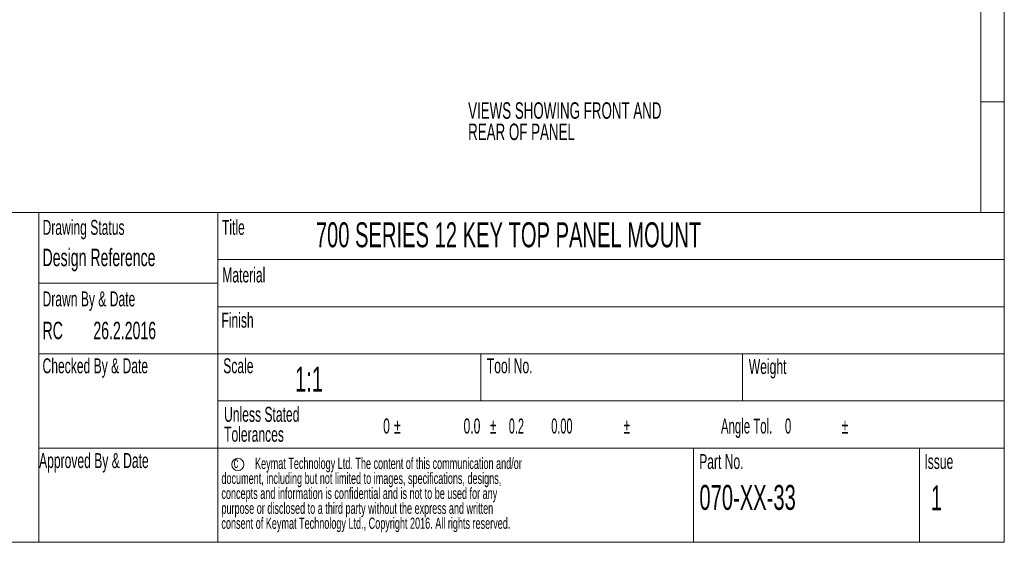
# Paper-space layout 'Sheet5' of a CAD drawing. Header units: millimetres. Extents: x 5 to 415, y 5 to 292.
# Tile 2 of 9: x 206 to 415, y 5 to 116. Entities that reach past the tile are written whole.
import ezdxf

# ---------------------------------------------------------------- set-up
doc = ezdxf.new("R2010")
doc.units = ezdxf.units.MM
doc.styles.add('SLDTEXTSTYLE0', font='TXT', dxfattribs={"width": 0.605})
doc.styles.add('SLDTEXTSTYLE2', font='TXT', dxfattribs={"width": 0.567742})
doc.styles.add('SLDTEXTSTYLE3', font='TXT', dxfattribs={"width": 0.57})
doc.styles.add('SLDTEXTSTYLE6', font='TXT', dxfattribs={"width": 0.545937})

# ---------------------------------------------------------------- blocks, each defined once
blk = doc.blocks.new('SW_NOTE_23')
at = {"color": 0, "linetype": 'Continuous', "lineweight": 0, "char_height": 3.5, "attachment_point": 1, "style": 'SLDTEXTSTYLE0'}
for s, insert in [('VIEWS SHOWING FRONT AND', (0, 4.5)), ('REAR OF PANEL', (0, -0.02))]:
    blk.add_mtext(s, dxfattribs=dict(at, insert=insert))
blk = doc.blocks.new('SW_NOTE_24')
at = {"color": 0, "linetype": 'Continuous', "lineweight": 0, "attachment_point": 1}
for s, insert, char_height, style in [('Storm Interface', (0, 3.4), 2.6458, 'SLDTEXTSTYLE0'), ('14 Bentinck Court', (0, -0.13), 2.6458, 'SLDTEXTSTYLE0'), ('Bentinck Road', (0, -3.66), 2.6458, 'SLDTEXTSTYLE0'), ('West Drayton', (0, -7.18), 2.6458, 'SLDTEXTSTYLE0'), ('Middlesex', (0, -10.71), 2.646, 'SLDTEXTSTYLE0'), ('UB7 7RQ. England', (0, -14.24), 2.6458, 'SLDTEXTSTYLE0'), ('tel:        +44 (0) 1895 431421', (0, -21.29), 2.6458, 'SLDTEXTSTYLE2'), ('fax:       +44 (0) 1895 431132', (0, -24.82), 2.6458, 'SLDTEXTSTYLE3'), ('email:sales@storm-interface.com', (0, -28.35), 2.6458, 'SLDTEXTSTYLE0'), ('website:www.storm-interface.com', (0, -31.88), 2.6458, 'SLDTEXTSTYLE0')]:
    blk.add_mtext(s, dxfattribs=dict(at, insert=insert, char_height=char_height, style=style))
blk = doc.blocks.new('SW_NOTE_25')
at = {"color": 0, "linetype": 'Continuous', "lineweight": 0, "char_height": 3.175, "attachment_point": 1, "style": 'SLDTEXTSTYLE0'}
for s, insert in [('Unless Stated', (0, 4.08)), ('Tolerances', (0, -0.15))]:
    blk.add_mtext(s, dxfattribs=dict(at, insert=insert))
blk = doc.blocks.new('SW_NOTE_26')
at = {"color": 0, "linetype": 'Continuous', "lineweight": 0, "attachment_point": 1}
for s, insert, char_height, style in [('%%p', (2.32, 4.08), 3.175, 'SLDTEXTSTYLE0'), ('%%p', (22.65, 4.08), 3.175, 'SLDTEXTSTYLE0'), ('%%p', (51.04, 4.08), 3.175, 'SLDTEXTSTYLE0'), ('Angle Tol.    0', (71.74, 4.08), 3.175, 'SLDTEXTSTYLE3'), ('%%p', (97.38, 4.08), 3.175, 'SLDTEXTSTYLE0'), ('0', (0, 4.08), 3.17, 'SLDTEXTSTYLE0'), ('0.0', (17.07, 4.08), 3.175, 'SLDTEXTSTYLE0'), ('0.2         0.00', (26.68, 4.08), 3.175, 'SLDTEXTSTYLE6')]:
    blk.add_mtext(s, dxfattribs=dict(at, insert=insert, char_height=char_height, style=style))
blk = doc.blocks.new('SW_NOTE_27')
at = {"color": 0, "linetype": 'Continuous', "lineweight": 0, "char_height": 2.3813, "attachment_point": 1, "style": 'SLDTEXTSTYLE0'}
for s, insert in [('Keymat Technology Ltd. The content of this communication and/or', (7.14, 3.06)), ('document, including but not limited to images, specifications, designs,', (0, -0.11)), ('concepts and information is confidential and is not to be used for any', (0, -3.29)), ('purpose or disclosed to a third party without the express and written', (0, -6.46)), ('consent of Keymat Technology Ltd., Copyright 2016. All rights reserved.', (0, -9.64))]:
    blk.add_mtext(s, dxfattribs=dict(at, insert=insert))

psp = doc.layouts.new('Sheet5')

# ---------------------------------------------------------------- linework, layer by layer
at = {"color": 7, "linetype": 'Continuous', "lineweight": 0}
for p, q in [((415, 5), (415, 292)), ((410, 287), (410, 75)), ((410, 98.5), (415, 98.5)), ((415, 75), (155, 75)), ((210, 75), (210, 5)), ((248, 75), (248, 5)), ((248, 65), (415, 65)), ((210, 60), (248, 60)), ((248, 55), (415, 55)), ((210, 45), (415, 45)), ((303.8, 45), (303.8, 35)), ((359.4, 45), (359.4, 35)), ((248, 35), (415, 35)), ((210, 25), (248, 25)), ((248, 25), (415, 25)), ((349, 25), (349, 5)), ((397, 25), (397, 5)), ((5, 5), (415, 5))]:
    psp.add_line(p, q, dxfattribs=at)
at = {"color": 7, "linetype": 'Continuous', "lineweight": 15}
psp.add_circle((252.22, 21.53), 1.3, dxfattribs=at)

# ---------------------------------------------------------------- block references
at = {"color": 7, "linetype": 'Continuous', "lineweight": 0}
for name, p in [('SW_NOTE_23', (301.14, 93.87)), ('SW_NOTE_24', (156.73, 44.97)), ('SW_NOTE_25', (249.31, 29.66)), ('SW_NOTE_26', (283.09, 27.18)), ('SW_NOTE_27', (248.74, 19.88))]:
    psp.add_blockref(name, p, dxfattribs=at)

# ---------------------------------------------------------------- texts
at = {"color": 7, "linetype": 'Continuous', "lineweight": 0, "attachment_point": 1, "style": 'SLDTEXTSTYLE0'}
for s, insert, char_height in [('Drawing Status', (210.75, 73.42), 3.175), ('Title', (248.85, 73.42), 3.175), ('700 SERIES 12 KEY TOP PANEL MOUNT', (268.79, 72.9), 5.2917), ('Design Reference', (210.75, 67.3), 3.7042), ('Material', (248.93, 63.32), 3.175), ('Drawn By & Date', (210.75, 58.24), 3.175), ('Finish', (248.74, 53.72), 3.175), ('RC', (210.75, 51.8), 3.704), ('26.2.2016', (221.54, 51.8), 3.704), ('Checked By & Date', (210.75, 44.04), 3.175), ('Scale', (249.13, 44.04), 3.175), ('Tool No.', (305.11, 44.04), 3.175), ('Weight', (360.74, 43.88), 3.175), ('1:1', (264.36, 42.27), 5.292), ('Approved By & Date', (210.02, 23.93), 3.175), ('Part No.', (350.2, 23.73), 3.175), ('Issue', (398.03, 23.73), 3.175), ('c', (251.35, 23.15), 2.38), ('070-XX-33', (350.25, 17.17), 5.292), ('1', (399.41, 17.07), 5.29)]:
    psp.add_mtext(s, dxfattribs=dict(at, insert=insert, char_height=char_height))

doc.saveas('drawing.dxf')
